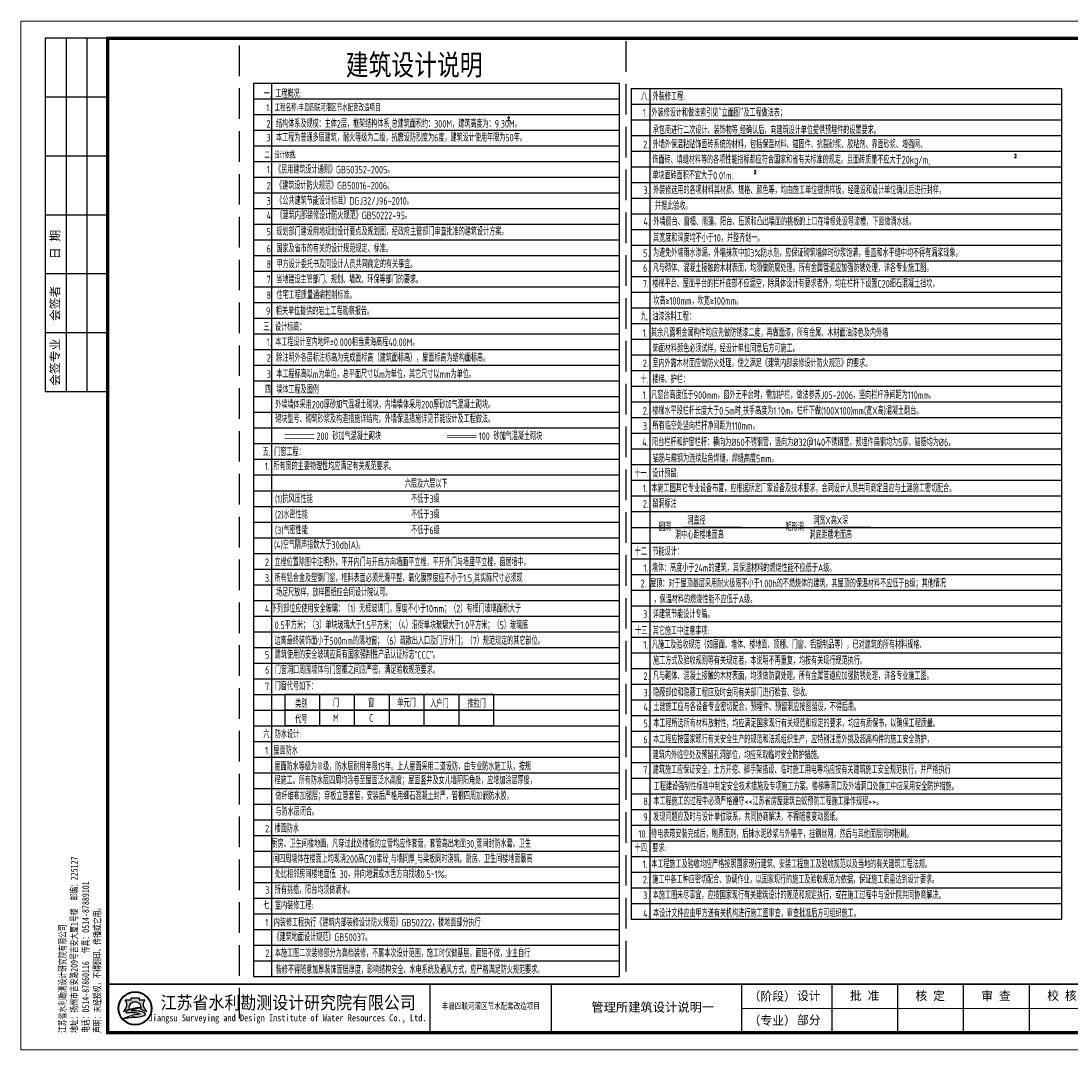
# Model space of a CAD drawing. Extents: x 88237 to 730297, y -11868 to 107702.
# Tile 1 of 49: x 122724 to 165617, y 42769 to 84802. Entities that reach past the tile are written whole.
import ezdxf
from ezdxf.enums import TextEntityAlignment as Align

# ---------------------------------------------------------------- set-up
doc = ezdxf.new("R2010")
doc.units = 0
doc.header["$LTSCALE"] = 1000
doc.header["$MEASUREMENT"] = 0
doc.linetypes.add('DASH', pattern=[0.35, 0.25, -0.1])
doc.layers.add('0.13文字', color=3, linetype='Continuous', lineweight=13)
for name, color, linetype in [('8', 8, 'Continuous'), ('PUB_TEXT', 7, 'Continuous'), ('一般线', 4, 'Continuous'), ('图名层', 13, 'Continuous'), ('图框', 7, 'Continuous')]:
    doc.layers.add(name, color=color, linetype=linetype)
doc.styles.add('GBSTYLE', font='GBXWXT.shx', dxfattribs={"width": 0.8, "bigfont": 'GBHZFS.shx'})
doc.styles.add('HT', font='simhei.ttf', dxfattribs={"width": 0.8})
doc.styles.add('HZTEXTC', font='romans.shx', dxfattribs={"width": 0.8, "bigfont": 'hztxtc.shx'})
doc.styles.add('LYJFS', font='times.ttf', dxfattribs={"width": 0.7})
doc.styles.add('仿宋', font='FangSong_GB2312.ttf', dxfattribs={"width": 0.7})
doc.styles.add('宋体', font='txt')

# ---------------------------------------------------------------- blocks, each defined once
blk = doc.blocks.new('d4trtg')
h = blk.add_hatch(color=152)
h.dxf.hatch_style = 1
h.paths.add_polyline_path([(654246.3193193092, 3899725.409078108, 1), (654149.4769673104, 3899725.409078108, 1)])
h.paths.add_polyline_path([(654244.689577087, 3899725.409078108, 1), (654151.1067095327, 3899725.409078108, 1)], flags=16)
h = blk.add_hatch(color=152)
h.dxf.hatch_style = 1
edge = h.paths.add_edge_path()
edge.add_arc((654216.7300615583, 3899701.144012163), 14.62686968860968, 43.31770961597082, 70.37003522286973)
edge.add_arc((654202.9245894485, 3899662.43781051), 55.72140833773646, 70.37003522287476, 84.52854590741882)
edge.add_arc((654197.052297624, 3899601.131590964), 117.3082280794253, 84.5285459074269, 95.17746754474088)
edge.add_arc((654198.4691254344, 3899704.113250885), 18.32576248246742, 111.7965680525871, 130.9174013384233, ccw=False)
edge.add_arc((654217.4394684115, 3899656.675769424), 69.41576698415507, 98.84274785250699, 111.79656805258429, ccw=False)
edge.add_arc((654228.1102754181, 3899588.085080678), 138.8315339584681, 95.21036804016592, 98.84274785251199, ccw=False)
edge.add_ellipse((654197.8981433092, 3899728.334977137), major_axis=(-17.7501498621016, 0), ratio=0.8776980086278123, start_angle=172.6538623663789, end_angle=176.9129867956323)
edge.add_arc((654213.8325542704, 3899624.955280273), 102.5563365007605, 88.99992913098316, 98.52267106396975)
edge.add_arc((654209.8965974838, 3899651.220285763), 75.99805588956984, 98.5226710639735, 116.8491039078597)
edge.add_arc((654181.1331357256, 3899708.041207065), 12.31168505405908, 116.8491039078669, 139.2900683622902)
edge.add_arc((654173.2830714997, 3899714.795695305), 1.955690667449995, 139.2900683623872, 263.050638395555)
edge.add_arc((654175.1158058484, 3899729.831970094), 17.10324739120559, 263.0506383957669, 272.136251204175)
edge.add_arc((654186.8001782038, 3899416.594006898), 296.3525647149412, 88.46268833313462, 92.13625120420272, ccw=False)
edge.add_arc((654193.3818121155, 3899661.833379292), 51.02489061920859, 68.07113774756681, 88.46268833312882, ccw=False)
edge.add_arc((654234.506227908, 3899496.08092722), 214.2253735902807, 95.91294384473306, 98.79521578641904)
edge.add_arc((654220.8241236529, 3899584.51078353), 124.7433113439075, 98.79521578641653, 117.8496747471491)
edge.add_arc((654806.2087627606, 3897318.850026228), 2461.597634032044, 104.7703900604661, 105.15790668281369, ccw=False)
edge.add_line((654178.6340996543, 3899699.104834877), (654170.5934602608, 3899695.844113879))
edge.add_arc((654384.3496151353, 3898723.49134639), 995.5709910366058, 100.90627282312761, 102.39834375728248, ccw=False)
edge.add_line((654195.9846486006, 3899701.080338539), (654189.8745459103, 3899699.193213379))
edge.add_arc((654166.7652083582, 3899985.305806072), 287.044347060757, 274.6177604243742, 279.6944367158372)
edge.add_arc((654207.3949546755, 3899747.472955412), 45.76599921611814, 279.694436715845, 287.6119267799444)
edge.add_arc((654216.243616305, 3899719.598572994), 16.52082853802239, 287.6119267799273, 311.5140981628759)
edge.add_arc((654225.3686800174, 3899709.289677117), 2.753471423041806, 311.5140981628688, 403.3177096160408)
edge = h.paths.add_edge_path()
edge.add_arc((654242.1391779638, 3899736.786777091), 20.67819482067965, 138.9741968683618, 204.1180883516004, ccw=False)
edge.add_line((654226.5392573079, 3899750.359920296), (654209.5567490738, 3899750.359920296))
edge.add_line((654209.5567490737, 3899750.359920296), (654209.5567490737, 3899756.23053299))
edge.add_line((654209.5567490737, 3899756.23053299), (654186.2395375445, 3899756.23053299))
edge.add_line((654186.2395375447, 3899756.23053299), (654186.2395375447, 3899750.359920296))
edge.add_line((654186.2395375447, 3899750.359920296), (654169.2570293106, 3899750.359920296))
edge.add_arc((654153.6571086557, 3899736.786777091), 20.67819482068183, -24.118088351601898, 41.0258031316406, ccw=False)
edge.add_arc((654138.2813983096, 3899743.670490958), 37.52449961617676, 314.34412131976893, 335.8819116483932, ccw=False)
edge.add_arc((654157.8406418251, 3899747.198545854), 31.08765203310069, 282.3877277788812, 290.1465811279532)
edge.add_arc((654127.1774852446, 3899830.778947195), 120.1152469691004, 290.1465811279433, 296.6495194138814)
edge.add_ellipse((654197.8981433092, 3899728.334977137), major_axis=(-17.7501498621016, 0), ratio=0.8776980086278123, start_angle=176.9129867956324, end_angle=378.37473811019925, ccw=False)
edge.add_ellipse((654197.8981433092, 3899728.334977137), major_axis=(-17.7501498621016, 0), ratio=0.8776980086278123, start_angle=172.653862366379, end_angle=176.9129867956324, ccw=False)
edge.add_ellipse((654197.8981433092, 3899728.334977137), major_axis=(-17.7501498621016, 0), ratio=0.8776980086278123, start_angle=161.6252618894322, end_angle=172.653862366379, ccw=False)
edge.add_arc((654268.6188013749, 3899830.778947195), 120.1152469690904, 243.3504805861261, 249.853418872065)
edge.add_arc((654237.9556447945, 3899747.198545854), 31.08765203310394, 249.8534188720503, 257.61227222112)
edge.add_arc((654257.5148883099, 3899743.670490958), 37.52449961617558, 204.1180883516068, 225.6558786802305, ccw=False)
at = {"lineweight": 0}
for p, q in [((653868.4004973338, 3899605.327936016), (653868.4004973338, 3902577.336202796)), ((653868.4004973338, 3902577.336202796), (658071.2404705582, 3902577.336202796)), ((658021.2066613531, 3899725.409078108), (655949.806960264, 3899725.409078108)), ((658071.2404705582, 3899605.327936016), (653868.4004973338, 3899605.327936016))]:
    blk.add_line(p, q, dxfattribs=at)
for p, q in [((654118.5695433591, 3902527.302393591), (653938.4478302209, 3902527.302393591)), ((653938.4478302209, 3902527.302393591), (653938.4478302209, 3901506.612685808)), ((653998.488401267, 3902527.302393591), (653998.488401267, 3901506.612685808)), ((654058.528972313, 3902527.302393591), (654058.528972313, 3901506.612685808)), ((654118.5695433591, 3902357.187442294), (653938.4478302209, 3902357.187442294)), ((654118.5695433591, 3902187.072490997), (653938.4478302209, 3902187.072490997)), ((654118.5695433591, 3902016.9575397), (653938.4478302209, 3902016.9575397)), ((654118.5695433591, 3901846.842588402), (653938.4478302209, 3901846.842588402)), ((654118.5695433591, 3901676.727637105), (653938.4478302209, 3901676.727637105)), ((654118.5695433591, 3901506.612685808), (653938.4478302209, 3901506.612685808)), ((655049.1983945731, 3899795.456410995), (655049.1983945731, 3899655.361745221)), ((655399.4350590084, 3899795.456410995), (655399.4350590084, 3899655.361745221)), ((655949.806960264, 3899795.456410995), (655949.806960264, 3899655.361745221)), ((656209.9827681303, 3899795.456410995), (656209.9827681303, 3899655.361745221)), ((656400.1112431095, 3899795.456410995), (656400.1112431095, 3899655.361745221)), ((656590.2397180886, 3899795.456410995), (656590.2397180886, 3899655.361745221)), ((656780.3681930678, 3899795.456410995), (656780.3681930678, 3899655.361745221))]:
    blk.add_line(p, q)
at = {"lineweight": 0, "const_width": 10.0067618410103}
blk.add_lwpolyline([(654118.5695433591, 3902527.302393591), (658021.2066613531, 3902527.302393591), (658021.2066613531, 3899655.361745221), (654118.5695433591, 3899655.361745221)], close=True, dxfattribs=at)
at = {"lineweight": 0, "const_width": 4.002704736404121}
blk.add_lwpolyline([(658021.2066613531, 3899795.456410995), (654118.5695433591, 3899795.456410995)], dxfattribs=at)
at = {"color": 152}
for points in [[(654181.0529832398, 3899723.423913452, -0.02838203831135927), (654168.5479460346, 3899718.013005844, -0.03386732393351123), (654164.5097554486, 3899716.834668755, 0.09425397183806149), (654172.5302050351, 3899728.337281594, 0.2921547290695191), (654169.2570293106, 3899750.359920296), (654186.2395375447, 3899750.359920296), (654186.2395375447, 3899756.23053299), (654209.5567490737, 3899756.23053299), (654209.5567490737, 3899750.359920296), (654226.5392573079, 3899750.359920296, 0.29215472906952), (654223.2660815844, 3899728.337281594, 0.09425397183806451), (654231.2865311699, 3899716.834668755, -0.03386732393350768), (654227.2483405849, 3899718.013005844, -0.02838203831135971), (654214.7433033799, 3899723.423913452)], [(654215.6225359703, 3899727.495994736, 0.04157472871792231), (654198.6336295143, 3899726.379117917, 0.08013502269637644), (654175.5726574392, 3899719.025681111, 0.09823132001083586), (654171.8006163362, 3899716.071255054, 0.599439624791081), (654173.0464484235, 3899712.85437217, 0.03966424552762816), (654175.7533461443, 3899712.7406093, -0.01603031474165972), (654194.7507043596, 3899712.839904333, -0.08921046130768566), (654212.4373190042, 3899709.166529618, 0.01257694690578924), (654201.7504573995, 3899707.787257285, 0.08333285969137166), (654162.549863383, 3899694.805861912, -0.001690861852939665), (654178.6340996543, 3899699.104834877), (654170.5934602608, 3899695.844113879, -0.006510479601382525), (654195.9846486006, 3899701.080338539), (654189.8745459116, 3899699.193213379, 0.02215480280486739), (654215.101659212, 3899702.360502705, 0.03456031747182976), (654221.242295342, 3899703.852113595, 0.1046726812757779), (654227.1936927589, 3899707.227897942, 0.4234638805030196), (654227.3719977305, 3899711.178677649, 0.1185893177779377), (654221.6438736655, 3899714.920795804, 0.06185687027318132), (654208.2376153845, 3899717.905342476, 0.04649815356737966), (654186.4662944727, 3899717.961197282, -0.08362449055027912), (654191.6645458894, 3899721.128869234, -0.05658197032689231), (654206.7686614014, 3899725.266458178, -0.01585057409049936), (654215.5025964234, 3899726.342960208)]]:
    blk.add_lwpolyline(points, format="xyb", dxfattribs=at)
for radius in [48.42117599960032, 46.79143377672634]:
    blk.add_circle((654197.8981433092, 3899725.409078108), radius, dxfattribs=at)
blk.add_arc((654217.4394684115, 3899656.675769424), 69.41576698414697, 98.8427478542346, 111.796568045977, dxfattribs=at)
for start_param, end_param in [(2.820892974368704, 6.603884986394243), (3.013378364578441, 3.087714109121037)]:
    blk.add_ellipse((654197.8981433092, 3899728.334977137), major_axis=(-17.7501498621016, 0), ratio=0.8776980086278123, start_param=start_param, end_param=end_param, dxfattribs=at)
at = {"style": '宋体'}
for s, height, width, p in [('江苏省水利勘测设计研究院有限公司', 37.52535690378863, 0.9, (654640.1952124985, 3899742.929376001)), ('丰县四联河灌区节水配套改造项目', 18.01217131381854, 0.75, (655225.535190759, 3899732.922628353)), ('Jiangsu Surveying and Design Institute of Water Resources Co., Ltd.', 20.0135236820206, 0.8, (654638.4727689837, 3899695.522921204))]:
    blk.add_text(s, height=height, dxfattribs=dict(at, width=width)).set_placement(p, align=Align.MIDDLE)
at = {"style": 'LYJFS'}
for s, p in [('（阶段）', (656038.2059940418, 3899760.432744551)), ('（专业）', (656038.2059940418, 3899690.385411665))]:
    blk.add_text(s, height=25.01690460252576, dxfattribs=at).set_placement(p, align=Align.MIDDLE_CENTER)
at = {"rotation": 90}
for s, insert, char_height, attachment_point, style in [('日 期', (653968.468115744, 3901931.900064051), 25.01690460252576, 5, '宋体'), ('会签者', (653968.468115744, 3901761.785112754), 25.01690460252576, 5, '宋体'), ('会签专业', (653968.468115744, 3901591.670161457), 25.01690460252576, 5, '宋体'), ('江苏省水利勘测设计研究院有限公司\\P地址：扬州市吉安路209号吉安大厦1号楼  邮编：225127\\P电话：0514-87860116  传真：0514-87889101\\P声明：未经授权，不得翻印、传播或它用。', (654101.5093347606, 3899654.544439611), 20.0135236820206, 7, '仿宋')]:
    blk.add_mtext(s, dxfattribs=dict(at, insert=insert, char_height=char_height, attachment_point=attachment_point, style=style))
at = {"char_height": 25.01690460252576, "attachment_point": 5, "style": '宋体'}
for s, insert in [('设计', (656143.9596908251, 3899760.432744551)), ('批 准', (656305.0470056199, 3899760.432744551)), ('核 定', (656494.550057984, 3899760.154778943)), ('审 查', (656684.609041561, 3899760.165426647)), ('校 核', (656875.0849735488, 3899760.865852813)), ('部分', (656143.9596908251, 3899690.385411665))]:
    blk.add_mtext(s, dxfattribs=dict(at, insert=insert))

msp = doc.modelspace()

# ---------------------------------------------------------------- linework, layer by layer
at = {"layer": '8'}
for p, q in [((132218.068057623, 82264.02508335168), (132218.068057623, 45767.69333647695)), ((132218.068057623, 82264.02508335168), (147158.0869013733, 82264.02508335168)), ((132955.5731172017, 82264.02508335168), (132955.5731172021, 45767.69333647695)), ((147158.086901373, 82264.02508335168), (147158.086901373, 45767.69333647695)), ((147646.292706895, 82046.78453235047), (147646.292706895, 48111.59887297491)), ((147646.292706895, 82046.78453235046), (165226.5440294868, 82046.78453235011)), ((148409.1319989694, 82046.78453235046), (148409.1319989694, 48111.59887297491)), ((165226.5440294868, 82046.78453235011), (165226.5440294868, 48111.59887297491)), ((132218.068057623, 81623.7385614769), (147158.0869013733, 81623.73856147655)), ((147646.292706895, 81406.49801047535), (165226.5440294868, 81406.498010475)), ((132218.068057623, 80983.45203960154), (147158.0869013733, 80983.45203960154)), ((147646.292706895, 80766.21148860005), (165226.5440294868, 80766.21148860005)), ((132218.068057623, 80343.16551772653), (147158.0869013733, 80343.16551772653)), ((147646.292706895, 80125.92496672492), (165226.5440294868, 80125.92496672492)), ((132218.068057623, 79702.87899585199), (147158.0869013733, 79702.87899585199)), ((147646.292706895, 79485.63844485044), (165226.5440294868, 79485.63844485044)), ((132218.068057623, 79062.59247397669), (147158.0869013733, 79062.59247397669)), ((147646.292706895, 78845.35192297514), (165226.5440294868, 78845.35192297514)), ((132218.068057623, 78422.30595210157), (147158.0869013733, 78422.30595210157)), ((147646.292706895, 78205.06540110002), (165226.5440294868, 78205.06540110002)), ((132218.068057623, 77782.01943022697), (147158.0869013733, 77782.01943022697)), ((147646.292706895, 77564.77887922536), (165226.5440294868, 77564.77887922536)), ((132218.068057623, 77141.73290835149), (147158.0869013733, 77141.73290835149)), ((147646.292706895, 76924.49235734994), (165226.5440294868, 76924.49235734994)), ((132218.068057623, 76501.44638647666), (147158.0869013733, 76501.44638647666)), ((147646.292706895, 76284.20583547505), (165226.5440294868, 76284.20583547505)), ((132218.068057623, 75861.15986460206), (147158.0869013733, 75861.15986460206)), ((147646.292706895, 75643.91931360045), (165226.5440294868, 75643.91931360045)), ((132218.068057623, 75220.87334272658), (147158.0869013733, 75220.87334272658)), ((147646.292706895, 75003.63279172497), (165226.5440294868, 75003.63279172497)), ((132218.068057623, 74580.58682085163), (147158.0869013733, 74580.58682085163)), ((147646.292706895, 74363.34626985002), (165226.5440294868, 74363.34626985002)), ((132218.068057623, 73940.30029897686), (147158.0869013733, 73940.30029897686)), ((147646.292706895, 73723.0597479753), (165226.5440294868, 73723.0597479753)), ((132218.068057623, 73300.01377710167), (147158.0869013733, 73300.01377710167)), ((147646.292706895, 73082.77322610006), (165226.5440294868, 73082.77322610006)), ((132218.068057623, 72659.72725522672), (147158.0869013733, 72659.72725522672)), ((147646.292706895, 72442.48670422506), (165226.5440294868, 72442.48670422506)), ((132218.068057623, 72019.44073335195), (147158.0869013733, 72019.44073335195)), ((147646.292706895, 71802.20018235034), (165226.5440294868, 71802.20018235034)), ((132218.068057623, 71379.15421147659), (147158.0869013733, 71379.15421147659)), ((147646.292706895, 71161.91366047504), (165226.5440294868, 71161.91366047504)), ((132218.068057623, 70738.86768960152), (147158.0869013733, 70738.86768960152)), ((147646.292706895, 70521.62713859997), (165226.5440294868, 70521.62713859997)), ((132218.068057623, 70098.58116772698), (147158.0869013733, 70098.58116772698)), ((147646.292706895, 69881.34061672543), (165226.5440294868, 69881.34061672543)), ((132218.068057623, 69458.29464585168), (147158.0869013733, 69458.29464585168)), ((147646.292706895, 69241.05409485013), (165226.5440294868, 69241.05409485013)), ((132218.068057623, 68818.00812397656), (147158.0869013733, 68818.00812397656)), ((147646.292706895, 68600.767572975), (165226.5440294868, 68600.767572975)), ((132218.068057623, 68177.7216021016), (147158.0869013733, 68177.7216021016)), ((147646.292706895, 67960.4810511), (165226.5440294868, 67960.4810511)), ((132218.068057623, 67537.43508022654), (147158.0869013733, 67537.43508022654)), ((147646.292706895, 67320.19452922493), (165226.5440294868, 67320.19452922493)), ((132218.068057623, 66897.14855835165), (147158.0869013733, 66897.14855835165)), ((147646.292706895, 66679.90800735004), (165226.5440294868, 66679.90800735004)), ((132218.068057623, 66256.86203647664), (147158.0869013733, 66256.86203647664)), ((147646.292706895, 66039.62148547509), (165226.5440294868, 66039.62148547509)), ((132218.068057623, 65616.57551460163), (147158.0869013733, 65616.57551460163)), ((132218.068057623, 64976.28899272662), (147158.0869013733, 64976.28899272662)), ((147646.292706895, 64759.04844172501), (165226.5440294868, 64759.04844172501)), ((147646.292706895, 64759.04844172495), (165226.5440294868, 64759.04844172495)), ((132218.068057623, 64336.0024708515), (147158.0869013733, 64336.0024708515)), ((147646.292706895, 64118.76191985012), (165226.5440294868, 64118.76191985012)), ((132218.068057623, 63695.71594897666), (147158.0869013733, 63695.71594897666)), ((132218.068057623, 63055.42942710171), (147158.0869013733, 63055.42942710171)), ((147646.292706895, 63478.47539797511), (165226.5440294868, 63478.47539797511)), ((147646.292706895, 63478.47539797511), (165226.5440294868, 63478.47539797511)), ((147646.292706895, 62838.18887610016), (165226.5440294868, 62838.18887610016)), ((132218.068057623, 62415.14290522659), (147158.0869013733, 62415.14290522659)), ((147646.292706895, 62197.90235422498), (165226.5440294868, 62197.90235422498)), ((132218.068057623, 61774.85638335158), (147158.0869013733, 61774.85638335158)), ((147646.292706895, 61557.61583235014), (165226.5440294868, 61557.61583235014)), ((132218.068057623, 61134.56986147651), (147158.0869013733, 61134.56986147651)), ((147646.292706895, 60917.32931047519), (165226.5440294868, 60917.32931047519)), ((132218.068057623, 60494.28333960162), (147158.0869013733, 60494.28333960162)), ((147646.292706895, 60277.04278860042), (165226.5440294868, 60277.04278860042)), ((132218.068057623, 59853.99681772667), (147158.0869013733, 59853.99681772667)), ((147646.292706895, 59636.75626672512), (165226.5440294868, 59636.75626672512)), ((132218.068057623, 59213.71029585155), (147158.0869013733, 59213.71029585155)), ((147646.292706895, 58996.46974484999), (165226.5440294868, 58996.46974484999)), ((132218.068057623, 58573.42377397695), (147158.0869013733, 58573.42377397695)), ((147646.292706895, 58356.18322297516), (165226.5440294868, 58356.18322297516)), ((132218.068057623, 57933.13725210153), (147158.0869013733, 57933.13725210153)), ((147646.292706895, 57715.89670110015), (165226.5440294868, 57715.89670110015)), ((132218.068057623, 57292.85073022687), (147158.0869013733, 57292.85073022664)), ((147646.292706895, 57075.61017922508), (165226.5440294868, 57075.61017922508)), ((132218.068057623, 56652.56420835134), (133498.6611611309, 56652.56420835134)), ((132218.068057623, 56652.56420835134), (147158.0869013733, 56652.56420835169)), ((147646.292706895, 56435.32365735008), (165226.5440294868, 56435.32365735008)), ((132218.068057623, 56012.27768647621), (147158.0869013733, 56012.27768647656)), ((147646.292706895, 55795.03713547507), (165226.5440294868, 55795.03713547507)), ((132218.068057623, 55371.99116460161), (147158.0869013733, 55371.99116460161)), ((147646.292706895, 55154.75061360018), (165226.5440294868, 55154.75061360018)), ((132218.068057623, 54731.70464272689), (147158.0869013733, 54731.70464272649)), ((147646.292706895, 54514.46409172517), (165226.5440294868, 54514.46409172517)), ((132218.068057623, 54091.41812085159), (147158.0869013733, 54091.41812085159)), ((147646.292706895, 53874.1775698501), (165226.5440294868, 53874.1775698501)), ((132218.068057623, 53451.1315989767), (147158.0869013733, 53451.1315989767)), ((147646.292706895, 53233.89104797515), (165226.5440294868, 53233.89104797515)), ((132218.068057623, 52810.84507710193), (147158.0869013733, 52810.84507710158)), ((147646.292706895, 52593.60452610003), (165226.5440294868, 52593.60452610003)), ((132218.068057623, 52170.55855522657), (147158.0869013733, 52170.55855522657)), ((147646.292706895, 51953.31800422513), (165226.5440294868, 51953.31800422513)), ((132218.068057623, 51530.2720333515), (147158.0869013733, 51530.2720333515)), ((147646.292706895, 51313.03148235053), (165226.5440294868, 51313.03148235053)), ((132218.068057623, 50889.98551147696), (147158.0869013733, 50889.98551147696)), ((147646.292706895, 50672.74496047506), (165226.5440294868, 50672.74496047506)), ((132218.068057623, 50249.69898960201), (147158.0869013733, 50249.69898960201)), ((147646.292706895, 50032.45843860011), (165226.5440294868, 50032.45843860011)), ((132218.068057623, 49609.41246772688), (147158.0869013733, 49609.41246772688)), ((147646.292706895, 49392.17191672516), (165226.5440294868, 49392.17191672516)), ((132218.068057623, 48969.12594585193), (147158.0869013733, 48969.12594585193)), ((147646.292706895, 48751.88539485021), (165226.5440294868, 48751.88539485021)), ((132218.068057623, 48328.83942397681), (147158.0869013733, 48328.83942397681)), ((147646.292706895, 48111.59887297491), (165226.5440294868, 48111.59887297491)), ((132218.068057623, 47688.55290210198), (147158.0869013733, 47688.55290210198)), ((132218.068057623, 47048.26638022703), (147158.0869013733, 47048.26638022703)), ((132218.068057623, 46407.9798583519), (147158.086901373, 46407.9798583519)), ((132218.068057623, 45767.69333647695), (147158.0869013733, 45767.69333647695)), ((132218.068057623, 45767.69333647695), (147158.0869013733, 45767.69333647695))]:
    msp.add_line(p, q, dxfattribs=at)
at = {"layer": 'PUB_TEXT'}
msp.add_line((147646.292706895, 65399.33496359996), (165226.5440294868, 65399.33496359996), dxfattribs=at)
at = {"layer": '一般线', "color": 8, "linetype": 'DASH', "ltscale": 5}
for p, q in [((131639.6120871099, 83801.61777848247), (131639.6120871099, 43941.61777848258)), ((147428.792706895, 83981.61777848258), (147428.792706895, 45862.47734410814))]:
    msp.add_line(p, q, dxfattribs=at)
at = {"layer": '一般线'}
for p, q in [((133498.6611611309, 57292.85073022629), (133498.6611611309, 56012.27768647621)), ((142029.8001216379, 57292.85073022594), (133498.6611611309, 57292.85073022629)), ((133498.6611611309, 57292.85073022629), (142029.8001216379, 57292.85073022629)), ((134915.631103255, 57292.85073022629), (134915.631103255, 56012.27768647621)), ((136338.3643716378, 57292.85073022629), (136338.3643716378, 56012.27768647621)), ((137761.2233091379, 57292.85073022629), (137761.2233091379, 56012.27768647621)), ((139184.0822466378, 57292.85073022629), (139184.0822466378, 56012.27768647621)), ((140606.9411841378, 57292.85073022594), (140606.9411841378, 56012.2776864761)), ((140606.9411841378, 57292.85073022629), (140606.9411841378, 56012.27768647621)), ((142029.8001216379, 57292.85073022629), (142029.8001216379, 56012.27768647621)), ((142029.8001216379, 56652.56420835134), (133498.6611611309, 56652.56420835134)), ((142029.8001216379, 56652.56420835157), (133498.6611611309, 56652.56420835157)), ((142029.8001216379, 56012.27768647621), (133498.6611611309, 56012.27768647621)), ((133498.6611611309, 56012.27768647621), (142029.8001216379, 56012.27768647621))]:
    msp.add_line(p, q, dxfattribs=at)
at = {"layer": '图名层', "color": 0}
for p, q in [((152163.4279127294, 64118.76191984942), (149724.7914666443, 64118.76191984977)), ((157444.1755647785, 64118.76191984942), (155116.30212877, 64118.76191984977))]:
    msp.add_line(p, q, dxfattribs=at)
at = {"layer": '图名层', "color": 0, "const_width": 28.45717875, "elevation": 1351.64394643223}
for points in [[(134711.1324593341, 67903.77538232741), (133495.7503574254, 67903.77538232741)], [(141341.3435652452, 67858.67691165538), (140125.9614633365, 67858.67691165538)], [(141341.3435652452, 67795.01912508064), (140125.9614633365, 67795.01912508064)], [(134711.1324593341, 67748.63243545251), (133495.7503574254, 67748.63243545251)]]:
    msp.add_lwpolyline(points, dxfattribs=at)

# ---------------------------------------------------------------- block references
at = {"layer": '图框', "xscale": 14.14285799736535, "yscale": 14.14285801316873, "zscale": 14.142858}
msp.add_blockref('d4trtg', (-9124844.116505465, -55108795.53354885), dxfattribs=at)

# ---------------------------------------------------------------- texts
at = {"layer": '0.13文字', "linetype": 'Continuous', "lineweight": 13, "insert": (145023.2057059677, 44702.85702304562), "char_height": 367.714308, "width": 9427.783650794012, "attachment_point": 1, "style": 'LYJFS'}
msp.add_mtext('{\\fFangSong_GB2312|b0|i0|c134|p49;\\W1;    管理所建筑设计说明一}', dxfattribs=at)
at = {"layer": 'PUB_TEXT', "style": 'GBSTYLE', "width": 0.8}
for s, height, p in [('一. 工程概况:', 310.4639999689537, (132637.4609008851, 81667.63779677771)), ('八. 外装修工程:', 310.4639999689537, (148055.7485130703, 81557.40587427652)), ('1. 工程名称:丰县四联河灌区节水配套改造项目', 279.4175999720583, (132743.6350499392, 81118.30081883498)), ('1. 外装修设计和做法索引见"立面图"及工程做法表；', 310.4639999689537, (148134.4958098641, 80895.80594053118)), ('2. 结构体系及规模：主体2层，框架结构体系,总建筑面积约：300M，建筑高度为：9.30M。', 310.4639999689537, (132752.9491050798, 80446.16558119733, 1351.64394643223)), ('3. 本工程为普通多层建筑，耐火等级为二级，抗震设防烈度为6度，建筑设计使用年限为50年。', 310.4639999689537, (132748.4472687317, 79880.16237251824)), ('承包商进行二次设计、装饰物等,经确认后，向建筑设计单位提供预埋件的设置要求。', 310.4639999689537, (148532.3820606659, 80186.5351969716)), ('2. 外墙外保温粘贴饰面砖系统的材料，包括保温材料、锚固件、抗裂砂浆、胶粘剂、界面砂浆、增强网、', 310.4639999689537, (148139.1586195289, 79602.27345158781)), ('二. 设计依据:', 258.7199999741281, (132671.7025809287, 79193.64539671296)), ('1. 《民用建筑设计通则》GB50352-2005。', 310.4639999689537, (132758.6927015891, 78574.33651058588)), ('饰面砖、填缝材料等的各项性能指标都应符合国家和省有关标准的规定。且面砖质量不应大于20kg/m,', 310.4639999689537, (148516.429532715, 78974.94637490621)), ('单块面砖面积不宜大于0.01m.', 310.4639999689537, (148516.429532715, 78334.65985303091)), ('2. 《建筑设计防火规范》GB50016-2006。', 310.4639999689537, (132759.2804868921, 77922.45724261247)), ('3. 外装修选用的各项材料其材质、规格、颜色等，均由施工单位提供样板，经建设和设计单位确认后进行封样，', 310.4639999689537, (148149.7117902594, 77733.71146767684)), ('3. 《公共建筑节能设计标准》DGJ32/J96-2010。', 310.4639999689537, (132759.123068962, 77296.81244890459)), ('并据此验收。', 310.4639999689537, (148620.7117902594, 77093.42494580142)), ('4. 《建筑内部装修设计防火规范》GB50222-95。', 310.4639999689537, (132759.1690405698, 76706.64016339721)), ('4. 外墙窗台、窗楣、雨篷、阳台、压顶和凸出墙面的挑板的上口在墙根处设导流槽，下面做滴水线，', 310.4639999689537, (148149.0427703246, 76447.65775179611)), ('5. 规划部门建设用地规划设计要点及规划图，经政府主管部门审查批准的建筑设计方案。', 310.4639999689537, (132754.7593075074, 76042.24951071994, 2703.287892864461)), ('其宽度和深度均不小于10，并整齐划一。', 310.4639999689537, (148544.661217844, 75784.46902323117)), ('6. 国家及省市的有关的设计规范规定、标准。', 310.4639999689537, (132754.7202072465, 75348.55331864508, 2703.287892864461)), ('5. 为避免外墙雨水渗漏，外墙抹灰中加3%防水剂，应保证砌筑墙体时砂浆饱满，垂直和水平缝中均不得有漏浆现象。', 310.4639999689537, (148138.873486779, 75170.35233570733)), ('8. 甲方设计委托书及同设计人员共同商定的有关事宜。', 310.4639999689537, (132754.7661788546, 74710.6853030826, 2703.287892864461)), ('6. 凡与砌体、混凝土接触的木材表面，均须做防腐处理。所有金属管道应加强防锈处理，详各专业施工图。', 310.4639999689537, (148133.831482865, 74552.1504656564)), ('7. 当地建设主管部门、规划、墙改、环保等部门的要求。', 310.4639999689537, (132754.6938327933, 74084.4912686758, 2703.287892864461)), ('7. 楼梯平台、屋面平台的栏杆底部不应漏空，除具体设计有要求者外，均在栏杆下设置C20细石混凝土挡坎，', 310.4639999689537, (148126.2141224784, 73913.90414509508)), ('8. 住宅工程质量通病控制标准。', 310.4639999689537, (132754.6938327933, 73444.20474680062, 2703.287892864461)), ('坎高≥100mm，坎宽≥100mm。', 310.4639999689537, (148553.8746456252, 73211.62416189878)), ('9. 相关单位提供的岩土工程勘察报告。', 310.4639999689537, (132730.0821347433, 72797.71396753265, 2703.287892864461)), ('九. 油漆涂料工程：', 310.4639999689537, (148038.6763048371, 72569.23083505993)), ('三. 设计标高：', 310.4639999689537, (132625.2457282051, 72141.70444576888)), ('1. 其余凡露明金属构件均应先做防锈漆二度，再做面漆，所有金属、木材面油漆色及内外墙', 310.4639999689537, (148115.9913572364, 71907.94218128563)), ('1. 本工程设计室内地坪%%P0.000相当黄海高程40.00M。', 310.4639999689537, (132760.4571457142, 71526.04689782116, -60771.59753639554)), ('2. 除注明外各层标注标高为完成面标高（建筑面标高），屋面标高为结构面标高。', 310.4639999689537, (132764.822284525, 70886.82121269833)), ('饰面材料颜色必须试样，经设计单位同意后方可施工。', 310.4639999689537, (148532.6524833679, 71269.67247791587)), ('2. 室内外露木材面应做防火处理，使之满足《建筑内部装修设计防火规范》的要求。', 310.4639999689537, (148127.7257530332, 70663.9642388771)), ('3. 本工程标高以m为单位，总平面尺寸以m为单位，其它尺寸以mm为单位。', 310.4639999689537, (132760.9369689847, 70220.274641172)), ('十. 楼梯、护栏：', 310.4639999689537, (148043.0929537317, 70005.55235916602)), ('四. 墙体工程及图例', 310.4639999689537, (132679.4592043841, 69585.15477304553)), ('1. 凡窗台高度低于900mm，窗外无平台时，需加护栏，做法参苏J05-2006，竖向栏杆净间距为110mm。', 310.4639999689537, (148122.1105825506, 69364.2438397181)), ('外墙墙体采用200厚砂加气混凝土砌块，内墙墙体采用200厚砂加气混凝土砌块。', 310.4639999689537, (133109.8824175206, 68973.17227742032, 1351.64394643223)), ('2. 楼梯水平段栏杆长度大于0.5m时,扶手高度为1.10m。栏杆下做(100X100)mm(宽X高)混凝土翻台。', 310.4639999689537, (148122.6420688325, 68721.2860711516)), ('砌块型号、砌筑砂浆及构造措施详结构。外墙保温措施详见节能设计及工程做法。', 310.4639999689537, (133108.9533532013, 68388.05726812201, 1189.446672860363)), ('3. 所有临空处竖向栏杆净间距为110mm。', 310.4639999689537, (148126.2970141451, 68106.06134713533)), ('200 砂加气混凝土砌块', 310.4639999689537, (134793.0878758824, 67685.31591275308, 1351.64394643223)), ('100 砂加气混凝土砌块', 310.4639999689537, (141423.2989817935, 67685.31591275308, 1351.64394643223)), ('4. 阳台栏杆和护窗栏杆：横向为%%c60不锈钢管，竖向为%%c32@140不锈钢管，预埋件扁钢均为5厚，锚筋均为%%c6，', 310.4639999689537, (148101.9933873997, 67438.05370586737, 1351.64394643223)), ('五. 门窗工程：', 310.4639999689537, (132596.3466517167, 67036.71140320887)), ('锚筋与扁钢为连续贴角焊缝，焊缝高度5mm。', 310.4639999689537, (148528.6047869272, 66771.0189633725, 1351.64394643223)), ('1. 所有窗的主要物理性均应满足有关规范要求。', 310.4639999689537, (132688.262358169, 66455.87819864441)), ('十一. 设计预留:', 310.4639999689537, (147785.2190311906, 66159.90514309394)), ('六层及六层以下', 310.4639999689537, (138407.0478550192, 65739.8594867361)), ('1. 本施工图其它专业设备布置，应根据所定厂家设备及技术要求，会同设计人员共同商定且应与土建施工密切配合。', 310.4639999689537, (148128.9113632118, 65554.13414542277)), ('(1)抗风压性能', 310.4639999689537, (133099.0272272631, 65121.16888854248)), ('不低于3级', 310.4639999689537, (138661.5983670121, 65121.16888854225)), ('2. 留洞标注', 310.4639999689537, (148127.7059946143, 64924.13119812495)), ('(2)水密性能', 310.4639999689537, (133099.0272272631, 64480.88236666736)), ('不低于3级', 310.4639999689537, (138661.5983670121, 64480.8823666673)), ('\u3000\u3000\u3000\u3000\u3000\u3000\u3000\u3000\u3000\u3000\u3000洞直径', 310.4639999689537, (147211.1429406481, 64235.18896686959)), ('\u3000\u3000\u3000\u3000 \u3000\u3000\u3000\u3000\u3000 洞宽X高X深', 310.4639999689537, (152545.8187715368, 64235.18896686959)), ('(3)气密性能', 310.4639999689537, (133099.0272272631, 63840.59584479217)), ('不低于6级', 310.4639999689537, (138661.5983670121, 63840.59584479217)), ('\u3000\u3000\u3000\u3000圆洞', 310.4639999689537, (147790.4624395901, 63973.93539396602)), ('\u3000\u3000\u3000\u3000\u3000\u3000\u3000\u3000\u3000洞中心距楼地面高', 310.4639999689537, (147211.1429406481, 63652.02109928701)), ('\u3000\u3000\u3000\u3000矩形洞', 310.4639999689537, (152968.8142979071, 63973.80876135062)), ('\u3000\u3000\u3000\u3000\u3000\u3000\u3000\u3000\u3000 洞底距楼地面高', 310.4639999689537, (152545.8187715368, 63652.02109928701)), ('(4)空气隔声指数大于30db(A)。', 310.4639999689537, (133058.7854828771, 63245.13195837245)), ('十二. 节能设计：', 310.4639999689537, (147797.1366283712, 62967.54176225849)), ('2. 立樘位置除图中注明外，平开内门与开启方向墙面平立樘，平开外门与墙里平立樘，窗居墙中。', 310.4639999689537, (132688.269229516, 62537.68675519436)), ('1. 墙体：高度小于24m的建筑，其保温材料的燃烧性能不应低于A级。', 310.4639999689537, (148150.9081562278, 62300.7107776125)), ('3. 所有铝合金及塑钢门窗，框料表面必须光滑平整，氧化膜厚度应不小于1.5,其实际尺寸必须现', 310.4639999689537, (132688.2498204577, 61887.58906827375)), ('2. 屋顶：对于屋顶基层采用耐火极限不小于1.00h的不燃烧体的建筑，其屋顶的保温材料不应低于B级；其他情况', 310.4639999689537, (148035.7889359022, 61669.52495674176)), ('场足尺放样，放样图纸应会同设计院认可。', 310.4639999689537, (133137.7353028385, 61300.13782578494)), ('，保温材料的燃烧性能不应低于A级。', 310.4639999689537, (148566.9329055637, 61020.1377338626)), ('4.下列部位应使用安全玻璃：（1）无框玻璃门，厚度不小于10mm；（2）有框门玻璃面积大于', 310.4639999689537, (132685.1815371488, 60640.18051410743)), ('3. 详建筑节能设计专篇。', 310.4639999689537, (148138.800893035, 60414.70199011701)), ('0.5平方米；（3）单块玻璃大于1.5平方米；（4）沿街单块玻璃大于1.0平方米；（5）玻璃底', 310.4639999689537, (133083.9270400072, 59967.01632201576)), ('十三. 其它施工中注意事项:', 310.4639999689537, (147809.7353746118, 59729.82301725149)), ('边离最终装饰面小于500mm的落地窗；（6）疏散出入口及门厅外门；（7）规范规定的其它部位。', 310.4639999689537, (133083.9270400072, 59326.72980014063)), ('1. 凡施工及验收规范（如屋面、墙体、楼地面、顶棚、门窗、铝塑制品等），已对建筑的所有材料规格、', 310.4639999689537, (148151.3040884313, 59165.32780236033)), ('5. 建筑使用的安全玻璃应具有国家强制性产品认证标志“CCC”。', 310.4639999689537, (132688.1286225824, 58757.09993904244)), ('施工方式及验收规则等有关规定者，本说明不再重复，均按有关现行规范执行。', 310.4639999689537, (148544.7894006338, 58515.36554371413)), ('6. 门窗洞口周围墙体与门窗框之间应严密，满足验收规范要求。', 310.4639999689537, (132691.5811095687, 58135.70545391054)), ('2. 凡与砌体、混凝土接触的木材表面，均须做防腐处理。所有金属管道应加强防锈处理，详各专业施工图。', 310.4639999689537, (148151.2777139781, 57888.23106775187)), ('7. 门窗代号如下：', 310.4639999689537, (132691.5197200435, 57467.96564933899)), ('3. 隐蔽部位和隐蔽工程应及时会同有关部门进行检查、验收。', 310.4639999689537, (148151.1330218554, 57210.33747701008)), ('\u3000类别', 310.4639999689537, (133676.5185283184, 56759.27862866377)), ('门', 310.4639999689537, (135467.9805065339, 56783.08479534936)), ('窗', 310.4639999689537, (136902.953214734, 56783.08479534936)), ('单元门', 310.4639999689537, (138103.7001358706, 56783.08479534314)), ('入户门', 310.4639999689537, (139443.0918710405, 56755.56454963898)), ('推拉门', 310.4639999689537, (140967.0820648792, 56755.56454963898)), ('4. 土建施工应与各设备专业密切配合，预埋件、预留洞应按图留设，不得后凿。', 310.4639999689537, (148151.4616004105, 56618.53057107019)), ('\u3000代号', 310.4639999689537, (133676.5185283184, 56119.83920780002)), ('M', 310.4639999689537, (135470.6781930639, 56173.28863869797)), ('C', 310.4639999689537, (136945.7174772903, 56180.90487964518)), ('5. 本工程所选所有材料放射性，均应满足国家现行有关规范和规定的要求，均应有质保书，以确保工程质量。', 310.4639999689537, (148151.7901789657, 55952.86158088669)), ('六. 防水设计:', 310.4639999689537, (132620.2600628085, 55507.42547342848)), ('6. 本工程应按国家现行有关安全生产的规范和法规组织生产，应特别注意外挑及超高构件的施工安全防护，', 310.4639999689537, (148145.9858602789, 55296.87210354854)), ('1. 屋面防水', 310.4639999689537, (132696.9734488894, 54837.8885532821)), ('建筑内外临空处及预留孔洞部位，均应采取临时安全防护措施。', 310.4639999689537, (148531.2648056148, 54655.44140256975)), ('屋面防水等级为Ⅱ级，防水层耐用年限15年。上人屋面采用二道设防，由专业防水施工队，按规', 310.4639999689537, (133074.9750732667, 54188.85851251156)), ('7. 建筑施工应保证安全，土方开挖、脚手架搭设、临时施工用电等均应按有关建筑施工安全规范执行，并严格执行', 310.4639999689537, (148138.7117143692, 54055.49147301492)), ('程施工。所有防水层四周均涂卷至屋面泛水高度；屋面竖井及女儿墙阴阳角处，应增加涂层厚度，', 310.4639999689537, (133074.8410751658, 53623.07633836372)), ('工程建设强制性标准中制定安全技术措施及专项施工方案。楼梯等洞口及外墙洞口处施工中应采用安全防护措施。', 310.4639999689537, (148570.9224769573, 53375.20542812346)), ('做纤维布加强层；穿板立管套管，安装后严格用细石混凝土封严，管根四周加嵌防水胶，', 310.4639999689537, (133119.341082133, 52986.28043001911)), ('8. 本工程施工的过程中必须严格遵守<<江苏省房屋建筑白蚁预防工程施工操作规程>>。', 310.4639999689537, (148148.7427265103, 52768.86235283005)), ('与防水层闭合。', 310.4639999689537, (133119.341082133, 52345.99390814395)), ('9. 发现问题应及时与设计单位联系，共同协商解决，不得随意变动图纸。', 310.4639999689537, (148144.7262120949, 52130.51199758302)), ('2. 楼面防水', 310.4639999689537, (132695.7145142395, 51654.78929858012)), ('10. 待电表箱安装完成后，刷界面剂，后抹水泥砂浆与外墙平，挂钢丝网，然后与其他面层同时粉刷。', 310.4639999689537, (147950.4615749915, 51437.20222100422)), ('厨房、卫生间楼地面，凡穿过此处楼板的立管均应作套管，套管高出地面30,管间封防水膏。卫生', 310.4639999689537, (132955.573117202, 51036.86177331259)), ('十四. 要求:', 310.4639999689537, (147794.399755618, 50854.02653349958)), ('间四周墙体在楼面上均现浇200高C20素砼,与墙同厚,与梁板同时浇筑。厨房、卫生间楼地面最高', 310.4639999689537, (133018.6890760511, 50416.06240165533)), ('1. 本工程施工及验收均应严格按照国家现行建筑、安装工程施工及验收规范以及当地的有关建筑工程法规。', 310.4639999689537, (148124.7580183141, 50202.55529285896)), ('处比相邻房间楼地面低 30，并向地漏或水舌方向找坡0.5~1%%%。', 310.4639999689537, (133097.5510726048, 49794.39426833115)), ('2. 施工中各工种应密切配合、协调作业，以国家现行的施工及验收规范为依据，保证施工质量达到设计要求。', 310.4639999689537, (148124.5225453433, 49571.46208870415)), ('3. 所有挑檐，阳台均须做滴水。', 310.4639999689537, (132695.7145142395, 49148.9037426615)), ('3. 本施工图未尽事宜，应按国家现行有关建筑设计的规范和规定执行，或在施工过程中与设计院共同协商解决。', 310.4639999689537, (148136.6819332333, 48932.3212603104)), ('七. 室内装修工程:', 310.4639999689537, (132627.1067216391, 48512.72787205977)), ('4. 本设计文件应由甲方送有关机构进行施工图审查，审查批准后方可组织施工。', 310.4639999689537, (148139.5902886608, 48194.84324609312)), ('1. 内装修工程执行《建筑内部装修设计防火规范》GB50222，楼地面部分执行', 310.4639999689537, (132704.4771235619, 47814.66578562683)), ('《建筑地面设计规范》GB50037。', 310.4639999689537, (133040.4771235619, 47220.66578562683)), ('2. 本施工图二次装修部分为高档装修，不属本次设计范围，施工时仅做基层，面层不做，业主自行', 310.4639999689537, (132705.2027474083, 46563.91841436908)), ('装修不得随意加厚装饰面层厚度，影响结构安全、水电系统及通风方式，应严格满足防火规范要求。', 310.4639999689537, (133132.6338940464, 45885.17558371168))]:
    msp.add_text(s, height=height, dxfattribs=at).set_placement(p)
at = {"layer": '图名层', "style": 'HT', "width": 0.8}
msp.add_text('建筑设计说明', height=853.7153625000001, dxfattribs=at).set_placement((135991.9345457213, 82584.17539735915))
at = {"layer": '图名层', "color": 0, "style": 'HZTEXTC', "width": 0.7}
for p in [(142591.1088777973, 80742.18445664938, 1351.64394643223), (163297, 79217), (152660, 78553.5)]:
    msp.add_text('2', height=142.28589375, dxfattribs=at).set_placement(p)

doc.saveas('drawing.dxf')
